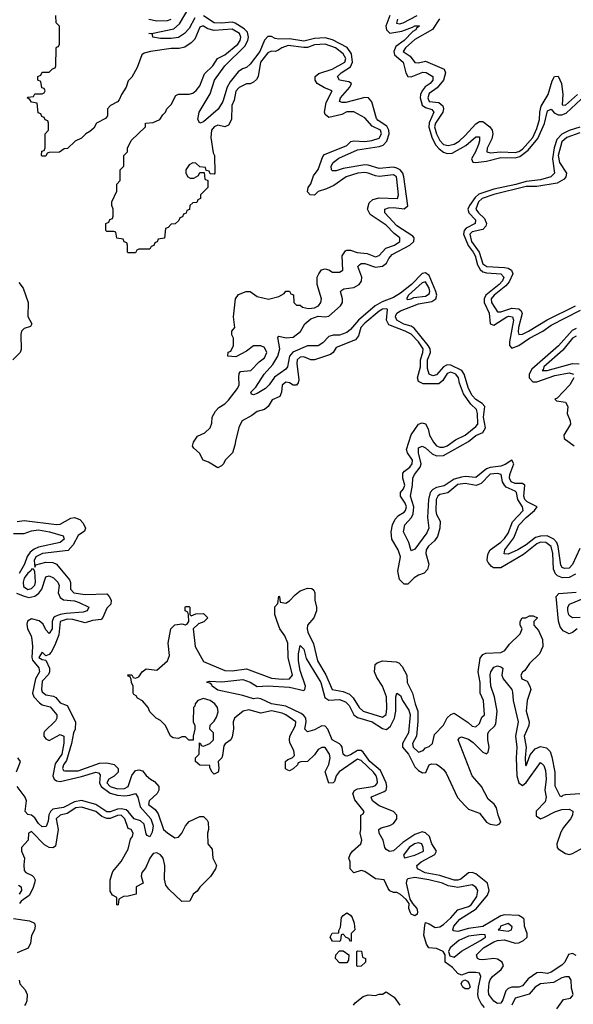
# Model space of a CAD drawing. Header units: inches. Extents: x 2710684 to 2828758, y 857022 to 965663.
# Tile 139 of 256: x 2775425 to 2778514, y 881415 to 886907. Entities that reach past the tile are written whole.
import ezdxf

# ---------------------------------------------------------------- set-up
doc = ezdxf.new("R2010")
doc.units = ezdxf.units.IN
doc.header["$MEASUREMENT"] = 0
doc.layers.add('C7878', color=7, linetype='Continuous')

msp = doc.modelspace()

# ---------------------------------------------------------------- linework, layer by layer
at = {"layer": 'C7878', "color": 4}
for points, elevation in [([(2776402.8, 886917.2), (2776370, 886857), (2776344.9, 886830), (2776310, 886807.8), (2776270, 886801.6), (2776210, 886802), (2776168, 886810), (2776166, 886826), (2776146, 886830), (2776170, 886830.7), (2776284.4, 886855.6), (2776315.5, 886884.5), (2776370, 886975.2)], 4), ([(2778526.3, 883813.7), (2778490, 883795.1), (2778454.3, 883794.3), (2778425.1, 883805.1), (2778415.2, 883815.2), (2778402.8, 883842.8), (2778399.2, 883930), (2778390, 883969.3), (2778361.2, 883990), (2778330, 883991.7), (2778310, 883983), (2778236, 883924), (2778110, 883849.4), (2778069.4, 883849.4), (2778057, 883857), (2778038.9, 883878.9), (2778032.7, 883890), (2778034.5, 883910), (2778038, 883930), (2778049.2, 883950), (2778110, 883992.7), (2778130, 884013), (2778150, 884042), (2778173.8, 884106.2), (2778234.3, 884170), (2778229.6, 884190), (2778205.1, 884230), (2778196.3, 884270), (2778190, 884276.9), (2778139.5, 884299.5), (2778129.7, 884309.7), (2778118.9, 884330), (2778110.8, 884370.8), (2778090, 884376.4), (2778050, 884371), (2778000.2, 884319.7), (2777972, 884308), (2777910, 884319.7), (2777870, 884314), (2777813.1, 884266.9), (2777770, 884258.7), (2777758, 884250), (2777748.9, 884230), (2777747.1, 884167.1), (2777750, 884146), (2777770.8, 884110), (2777768.4, 884070), (2777756.7, 884023.3), (2777739.9, 884000.1), (2777705.5, 883970), (2777693.4, 883950), (2777690.7, 883930), (2777708, 883870), (2777700.5, 883839.5), (2777681.1, 883818.9), (2777650, 883809), (2777625.8, 883794.2), (2777590, 883758), (2777570, 883758), (2777543.7, 883783.7), (2777535.1, 883830), (2777549.5, 883910), (2777537, 883950), (2777500.7, 884010), (2777497.6, 884050), (2777504.5, 884090), (2777519.1, 884120.9), (2777539.3, 884140.7), (2777570, 884159.1), (2777577.6, 884170), (2777582.4, 884190), (2777575.8, 884210), (2777549.3, 884250), (2777549.3, 884270), (2777566.6, 884290), (2777573.7, 884310), (2777562.9, 884350), (2777563, 884377), (2777571.2, 884388.8), (2777600.9, 884410), (2777615.1, 884430), (2777616.9, 884450), (2777589.2, 884490), (2777583.7, 884510), (2777609.6, 884590.4), (2777650, 884651.3), (2777670, 884658), (2777690, 884652), (2777704, 884624), (2777710.8, 884590), (2777734, 884550), (2777751, 884530), (2777770, 884521.6), (2777790, 884523.1), (2777810, 884530.5), (2777856.8, 884563.2), (2777910, 884588.9), (2777970, 884637.1), (2777980.5, 884650), (2777979.8, 884710), (2777973.3, 884733.3), (2777942.4, 884762.4), (2777900.6, 884820.6), (2777879.2, 884879.2), (2777872.9, 884910), (2777857.6, 884930), (2777830, 884940.5), (2777810, 884933.3), (2777786.6, 884893.4), (2777763.4, 884876.6), (2777675.9, 884875.9), (2777649.6, 884889.6), (2777643.7, 884910), (2777661.1, 884970), (2777661.7, 885010), (2777674.8, 885050), (2777675.3, 885070), (2777650, 885109.6), (2777610, 885152.4), (2777576, 885170), (2777484.8, 885204.8), (2777471.2, 885230), (2777477.2, 885290), (2777473.4, 885293.4), (2777450, 885292.4), (2777430, 885281.3), (2777350, 885214.3), (2777328.9, 885190), (2777316, 885144), (2777298.7, 885121.3), (2777190, 885078), (2777173.4, 885050), (2777159.9, 885040.1), (2777070, 885009.3), (2777050, 885009.3), (2777010, 885027), (2776990, 885024.5), (2776973.4, 885010), (2776970.5, 884990), (2776982.8, 884897.2), (2776979.1, 884880.9), (2776970, 884868.7), (2776950, 884868.7), (2776930, 884881.2), (2776910, 884885.2), (2776890, 884868), (2776884.9, 884830), (2776875.9, 884804.1), (2776834.4, 884785.6), (2776810.5, 884749.5), (2776790, 884733.2), (2776750, 884722), (2776720.7, 884699.3), (2776666.8, 884670), (2776650, 884638), (2776630, 884566), (2776626, 884534), (2776611.3, 884490), (2776572, 884450), (2776562, 884430), (2776550, 884418), (2776530, 884408), (2776478, 884438), (2776449, 884449), (2776428.4, 884488.4), (2776396.4, 884516.4), (2776388.7, 884528.7), (2776395.3, 884550), (2776416.4, 884583.6), (2776458, 884602), (2776488, 884630), (2776496.4, 884656.4), (2776498, 884690), (2776516.5, 884723.5), (2776535.5, 884744.5), (2776570, 884764.9), (2776590, 884784), (2776640.9, 884850), (2776649.2, 884870), (2776646.8, 884913.2), (2776650, 884934), (2776656.4, 884943.6), (2776715.3, 884950), (2776760.9, 884999.1), (2776790, 885021), (2776804, 885050), (2776790, 885078), (2776770, 885088), (2776730, 885088), (2776690, 885058), (2776630, 885026), (2776586, 885030), (2776587.3, 885052.7), (2776602, 885058), (2776618, 885090), (2776618, 885130), (2776608.4, 885148.4), (2776608, 885170), (2776626, 885190), (2776618, 885250), (2776629, 885350), (2776645.6, 885374.4), (2776688.9, 885391.1), (2776710, 885391), (2776750, 885362.8), (2776812.7, 885347.3), (2776870, 885362), (2776900.4, 885379.6), (2776910, 885392), (2776930, 885392), (2776938, 885378), (2776952.7, 885372.7), (2776954, 885330), (2776970, 885314), (2776990, 885314), (2777003.5, 885303.5), (2777035.9, 885295.9), (2777070, 885300.4), (2777092.7, 885310), (2777105.2, 885330), (2777108.9, 885348.9), (2777085.2, 885430), (2777085.2, 885470), (2777094, 885490), (2777109.2, 885510.8), (2777130, 885518), (2777150, 885512), (2777170, 885498), (2777210, 885498), (2777228, 885510), (2777224, 885590), (2777243.2, 885616.8), (2777250, 885621), (2777270, 885621), (2777308.5, 885608.5), (2777362.8, 885602.8), (2777410, 885583.8), (2777430, 885590.8), (2777467.7, 885632.3), (2777516, 885650), (2777545.2, 885670), (2777545.2, 885690), (2777514.3, 885714.3), (2777470, 885760.7), (2777380.1, 885820.1), (2777366, 885850), (2777375.6, 885884.4), (2777395.6, 885904.4), (2777430, 885912.7), (2777532.3, 885910), (2777537.6, 885930), (2777530, 886018), (2777526.6, 886030), (2777510, 886041.6), (2777430, 886032.6), (2777410, 886035.1), (2777370, 886051.1), (2777350, 886054), (2777312, 886050), (2777246.8, 886030), (2777178.4, 885981.6), (2777137.1, 885962.9), (2777090.7, 885949.3), (2777070, 885928), (2777046, 885930), (2777030, 885946), (2777035.3, 885970), (2777050, 885992), (2777063.6, 886036.4), (2777090, 886071), (2777116, 886144), (2777126, 886154), (2777250, 886204.9), (2777272.7, 886227.3), (2777290, 886231), (2777350, 886227.6), (2777390, 886233), (2777430, 886246.4), (2777443.7, 886270), (2777438, 886290), (2777392.3, 886312.3), (2777350, 886359), (2777290, 886392.7), (2777250, 886393.6), (2777221.4, 886378.6), (2777150, 886361.2), (2777130, 886378), (2777126, 886390), (2777135.3, 886444.7), (2777168.7, 886510), (2777126, 886526), (2777084, 886550), (2777072.7, 886570), (2777074, 886590), (2777094.2, 886605.8), (2777169, 886630), (2777238.4, 886670), (2777245.1, 886690), (2777230, 886716.9), (2777186.6, 886750), (2777130, 886770.8), (2777070, 886766), (2777030, 886752.3), (2777010, 886750.8), (2776922.5, 886762.5), (2776886.8, 886750), (2776866, 886734), (2776850, 886729.2), (2776830, 886732), (2776810, 886722.7), (2776768.5, 886670), (2776756.3, 886590), (2776746, 886574), (2776730, 886559), (2776710.7, 886549.3), (2776690, 886548.7), (2776650, 886528.7), (2776630, 886508), (2776621.6, 886458.4), (2776608.1, 886428.1), (2776606.8, 886350), (2776590, 886318), (2776570, 886308.7), (2776530, 886319), (2776510, 886309), (2776494.8, 886290), (2776490.8, 886250), (2776504.7, 886164.7), (2776511.3, 886150), (2776514, 886050), (2776510, 886046), (2776487.3, 886047.3), (2776482, 886062), (2776466, 886066), (2776462, 886082), (2776430, 886086), (2776407.3, 886107.3), (2776390, 886108), (2776370, 886098), (2776352, 886070), (2776352, 886050), (2776362, 886030), (2776376.4, 886023.6), (2776396.4, 886023.6), (2776422, 886038), (2776430, 886054), (2776454, 886054), (2776458, 886018), (2776474, 886010), (2776474, 885970), (2776434, 885930), (2776434, 885910), (2776418, 885902), (2776412.7, 885887.3), (2776390, 885886), (2776374, 885870), (2776372.7, 885847.3), (2776358, 885842), (2776352.7, 885827.3), (2776338, 885822), (2776332.7, 885807.3), (2776318, 885802), (2776312.7, 885787.3), (2776292.7, 885767.3), (2776270, 885766), (2776252.7, 885747.3), (2776238, 885742), (2776232.7, 885687.3), (2776198, 885682), (2776192.7, 885667.3), (2776178, 885662), (2776172.7, 885647.3), (2776158, 885642), (2776150, 885626), (2776090, 885626), (2776078, 885622), (2776070, 885606), (2776030, 885606), (2776026, 885610), (2776026, 885650), (2776022, 885662), (2776007.3, 885667.3), (2776002, 885682), (2775967.3, 885687.3), (2775962, 885722), (2775950, 885726), (2775910, 885726), (2775906, 885730), (2775906, 885770), (2775922, 885778), (2775927.3, 885792.7), (2775942, 885798), (2775946, 885810), (2775946, 885850), (2775938, 885870), (2775938, 885890), (2775966, 885950), (2775966, 885990), (2775986, 886010), (2775986, 886070), (2776006, 886090), (2776006, 886150), (2776026, 886170), (2776026, 886190), (2776047.3, 886232.7), (2776126, 886310), (2776126, 886330), (2776170, 886334), (2776206, 886350), (2776223.1, 886376.9), (2776238, 886390), (2776246, 886410), (2776270, 886434), (2776296.4, 886483.6), (2776310, 886492), (2776370, 886491.3), (2776390, 886496), (2776410, 886511.3), (2776430, 886538), (2776455.9, 886604.1), (2776502.7, 886650), (2776529.3, 886690.7), (2776570, 886710.6), (2776641.6, 886770), (2776654.3, 886790), (2776658.7, 886810), (2776651.3, 886830), (2776610, 886853.5), (2776510, 886847.3), (2776475.3, 886855.3), (2776450, 886871.3), (2776442, 886870), (2776430, 886865.2), (2776401.7, 886798.3), (2776382, 886778), (2776347, 886753), (2776314.4, 886745.6), (2776270, 886745.6), (2776154, 886730), (2776119.8, 886720.2), (2776106, 886710), (2776079.8, 886640.2), (2776050, 886586), (2776030, 886566), (2776018, 886530), (2775992, 886490), (2775979.8, 886460.2), (2775970, 886448), (2775931.6, 886428.4), (2775914, 886410), (2775914, 886370), (2775903.6, 886356.4), (2775854, 886330), (2775838, 886302), (2775816.9, 886283.1), (2775794, 886270), (2775770, 886246), (2775734, 886230), (2775691.6, 886188.4), (2775672.7, 886187.3), (2775647.3, 886167.3), (2775590, 886166), (2775578, 886162), (2775570, 886146), (2775550, 886146), (2775546, 886150), (2775547.3, 886172.7), (2775562, 886178), (2775567.3, 886192.7), (2775566, 886270), (2775586, 886290), (2775586, 886330), (2775582, 886342), (2775567.3, 886347.3), (2775562, 886362), (2775547.3, 886367.3), (2775542, 886382), (2775527.3, 886387.3), (2775522, 886442), (2775490, 886446), (2775482, 886462), (2775466, 886470), (2775470, 886474), (2775502, 886478), (2775510, 886494), (2775550, 886494), (2775562, 886498), (2775566, 886510), (2775562, 886522), (2775547.3, 886527.3), (2775542, 886562), (2775526, 886570), (2775526, 886590), (2775542, 886598), (2775550, 886614), (2775590, 886614), (2775607.3, 886632.7), (2775622, 886638), (2775626, 886650), (2775627.3, 886747.3), (2775630, 886754), (2775642, 886758), (2775646, 886770), (2775646, 886870), (2775628.4, 886888.4), (2775626, 886930)], 8), ([(2776144.7, 886910), (2776190, 886900.4), (2776250, 886901.3), (2776270, 886908.7)], 8), ([(2778550, 883958), (2778510, 883868), (2778490, 883847.6), (2778464.8, 883844.8), (2778452.1, 883852.1), (2778445.1, 883865.1), (2778429.2, 883969.2), (2778421.8, 883990), (2778405.1, 884010), (2778367.4, 884027.4), (2778330, 884026), (2778302.1, 884017.9), (2778250, 883977.2), (2778204.4, 883950), (2778150, 883925.4), (2778128.2, 883928.2), (2778131.8, 883950), (2778182.4, 884017.6), (2778210, 884087), (2778250, 884130.2), (2778296.9, 884170), (2778311.6, 884190), (2778257.2, 884217.2), (2778243.5, 884230), (2778237.8, 884250), (2778244.2, 884310), (2778230, 884319.2), (2778190, 884320.3), (2778167.3, 884330), (2778158, 884350), (2778160.3, 884370), (2778181.3, 884430), (2778170, 884449.4), (2778134.3, 884425.7), (2778110, 884415.9), (2778050, 884409.8), (2778030, 884402.5), (2777970, 884353.3), (2777910, 884359.4), (2777890, 884355.9), (2777850, 884343.2), (2777793.9, 884306.1), (2777750, 884296.8), (2777730, 884286), (2777715.8, 884270), (2777706.5, 884230), (2777700.2, 884130), (2777707.4, 884070), (2777695.8, 884044.2), (2777630, 883953.2), (2777610, 883944), (2777596.9, 883990), (2777566, 884050), (2777574.7, 884090), (2777610.6, 884129.4), (2777620.8, 884150), (2777623.2, 884190), (2777604.8, 884250), (2777616.5, 884310), (2777619.2, 884350), (2777628.4, 884370), (2777659.8, 884410), (2777665.8, 884430), (2777649.8, 884490), (2777650, 884518.8), (2777670, 884528.4), (2777690, 884519.5), (2777725.9, 884485.9), (2777750, 884474.2), (2777790, 884475.9), (2777930, 884553.6), (2777970, 884587.8), (2778010, 884604.4), (2778023.5, 884630), (2778012.2, 884690), (2778019.8, 884750), (2778005.8, 884765.8), (2777970, 884788.7), (2777950, 884811.1), (2777929, 884850), (2777904.6, 884930), (2777891.1, 884950), (2777830, 884979.8), (2777810, 884982.2), (2777790, 884969.8), (2777750, 884926.2), (2777730, 884920.9), (2777709, 884929), (2777701, 884961), (2777700.3, 885010), (2777717.4, 885050), (2777715.8, 885070), (2777704.4, 885090), (2777626.6, 885186.6), (2777610, 885197.1), (2777567.6, 885207.6), (2777528.4, 885230), (2777521.5, 885250), (2777523.9, 885256.1), (2777529.9, 885270.1), (2777550, 885283.6), (2777650, 885322.3), (2777724.9, 885335.1), (2777747.3, 885350), (2777751.5, 885370), (2777747, 885390), (2777710, 885480.4), (2777690, 885494.4), (2777670, 885490.8), (2777610.6, 885429.4), (2777550, 885382.2), (2777510, 885357.4), (2777446.9, 885333.1), (2777408.4, 885311.6), (2777314.9, 885230), (2777270, 885178), (2777250, 885162.9), (2777210, 885146.6), (2777173.3, 885146.7), (2777150, 885139.6), (2777116.1, 885103.9), (2777090, 885088.3), (2777030, 885087.3), (2776947.9, 885052.1), (2776930.2, 885029.8), (2776918.9, 884970), (2776910, 884957.6), (2776847, 884913), (2776817.1, 884870), (2776796.3, 884850), (2776750, 884820.9), (2776730, 884814), (2776718, 884818), (2776714, 884830), (2776742, 884858), (2776789.7, 884930), (2776837.3, 884982.7), (2776865.4, 885030), (2776875.6, 885070), (2776865.6, 885134.4), (2776870, 885142), (2776912.3, 885132.3), (2776950, 885135.8), (2776991.9, 885168.1), (2777016.2, 885210), (2777050, 885238.4), (2777090, 885252.9), (2777130, 885248.5), (2777150, 885252.2), (2777214.7, 885310), (2777226.3, 885330), (2777226.6, 885350), (2777214.5, 885390), (2777221.5, 885398.5), (2777234.3, 885405.7), (2777290, 885412.6), (2777318.9, 885430), (2777332.3, 885447.7), (2777334.5, 885470), (2777312, 885530), (2777320.4, 885539.6), (2777330, 885546), (2777350, 885547.2), (2777410, 885527.1), (2777450, 885531.6), (2777470.6, 885549.4), (2777484.9, 885575.1), (2777503.9, 885596.1), (2777602.4, 885650), (2777624.8, 885670), (2777626, 885690), (2777618.7, 885698.7), (2777530, 885756.4), (2777462.4, 885830), (2777462.7, 885850), (2777482.4, 885857.6), (2777510, 885859.7), (2777570, 885851.7), (2777590.7, 885869.3), (2777569, 886030), (2777562, 886050), (2777548.6, 886068.6), (2777530, 886079), (2777510, 886083.4), (2777430, 886077.1), (2777370, 886095), (2777350, 886096.5), (2777230, 886077.2), (2777190, 886063.5), (2777170, 886064.5), (2777164.5, 886070), (2777163, 886090), (2777173.3, 886110), (2777205.3, 886134.7), (2777310, 886180.2), (2777430, 886198.9), (2777452.4, 886207.6), (2777472.8, 886230), (2777486.6, 886270), (2777485, 886290), (2777472.7, 886312.7), (2777424.7, 886344.7), (2777415.7, 886355.7), (2777390, 886449.4), (2777371.5, 886471.5), (2777350, 886473.5), (2777244.8, 886444.8), (2777223.9, 886443.9), (2777209.6, 886450), (2777215.1, 886470), (2777266.6, 886530), (2777275.6, 886550), (2777260.8, 886560.8), (2777209, 886570), (2777197.6, 886590), (2777218.7, 886610), (2777270, 886644.4), (2777282.6, 886670), (2777276.3, 886716.3), (2777251.2, 886751.2), (2777170, 886794), (2777130, 886805.4), (2777070, 886802.2), (2777010, 886786.8), (2776930, 886800.6), (2776870, 886797.6), (2776850, 886801.1), (2776830, 886812.4), (2776810, 886813.7), (2776790, 886791.8), (2776765.4, 886730), (2776710, 886658.7), (2776690, 886639.7), (2776668.3, 886631.7), (2776644.4, 886615.6), (2776599.4, 886560.6), (2776582, 886530), (2776558.9, 886450), (2776532.5, 886407.5), (2776450, 886337.2), (2776430, 886328.7), (2776419, 886350), (2776426, 886390), (2776487.4, 886492.6), (2776511.5, 886570), (2776569.8, 886650.2), (2776681.7, 886758.3), (2776698, 886790), (2776701.5, 886810), (2776696.3, 886836.3), (2776676.5, 886856.5), (2776627.2, 886887.2), (2776610, 886892.9), (2776550, 886886.5), (2776510, 886889.8), (2776450, 886927.3)], 4), ([(2777490, 886930.8), (2777468.4, 886870), (2777471.4, 886850), (2777490, 886832.4), (2777556.6, 886843.4), (2777615.9, 886864.1), (2777630, 886873.1), (2777653.2, 886873.2), (2777654.8, 886870), (2777639.8, 886860.2), (2777635.5, 886850), (2777619.2, 886840.8), (2777570.2, 886790), (2777523.4, 886756.6), (2777511.9, 886730), (2777516.5, 886710), (2777563.6, 886670), (2777580.2, 886610), (2777590, 886590.5), (2777610, 886587.7), (2777674.7, 886614.7), (2777692.8, 886612.8), (2777730.4, 886590), (2777730.3, 886570), (2777714.9, 886550), (2777688.2, 886531.8), (2777670.2, 886510), (2777661.8, 886490), (2777660.2, 886470), (2777671.4, 886430), (2777690, 886416.3), (2777725.1, 886405.1), (2777736.1, 886390), (2777709.5, 886330.5), (2777707.4, 886307.4), (2777726.6, 886246.6), (2777746.9, 886206.9), (2777765.9, 886185.9), (2777790, 886168.4), (2777810, 886161), (2777837.2, 886162.8), (2777914.1, 886205.9), (2777970, 886254), (2777990, 886254), (2777990.4, 886230.4), (2777984.6, 886210), (2777969, 886170), (2777946.5, 886130), (2777952.5, 886112.5), (2777970.3, 886110.3), (2778030, 886116.8), (2778110, 886137.6), (2778190, 886135.9), (2778216.1, 886143.9), (2778261.6, 886178.4), (2778316.8, 886243.2), (2778353.1, 886326.9), (2778370, 886399.1), (2778390, 886408), (2778407.4, 886387.4), (2778430, 886375.5), (2778450, 886375.6), (2778474.2, 886385.8), (2778557.4, 886462.6)], 4), ([(2777532.7, 886910), (2777527.1, 886887.1), (2777543.9, 886883.9), (2777565.2, 886890), (2777642, 886930)], 8), ([(2777768, 886912), (2777727.3, 886852.7), (2777630, 886795.4), (2777578, 886750), (2777564.9, 886730), (2777603.1, 886703.1), (2777630, 886667.7), (2777650, 886666), (2777690, 886675.5), (2777793.4, 886630), (2777800.4, 886610), (2777790.3, 886569.7), (2777754, 886526), (2777710, 886495.6), (2777701.3, 886470), (2777710, 886450.8), (2777764.4, 886444.4), (2777785.3, 886425.3), (2777788.7, 886410), (2777785.7, 886390), (2777744.7, 886330), (2777739.6, 886310), (2777750, 886270.6), (2777770, 886233.4), (2777790, 886210.5), (2777815.6, 886204.4), (2777850, 886213), (2777877, 886230), (2777910, 886260.5), (2777970, 886326), (2777990, 886338), (2778010, 886338), (2778048.7, 886308.7), (2778062, 886290), (2778065.5, 886270), (2778058.7, 886241.3), (2778033.4, 886190), (2778031.3, 886170), (2778050, 886164.9), (2778109.6, 886170.4), (2778190, 886166.2), (2778210, 886171.3), (2778230, 886185.4), (2778287.6, 886250), (2778310, 886299.3), (2778325.1, 886350), (2778327.3, 886390), (2778334.9, 886425.1), (2778373, 886490), (2778395.1, 886564.9), (2778409.4, 886590.6), (2778430, 886590.8), (2778447.7, 886550), (2778454.9, 886490), (2778451.3, 886431.3), (2778470, 886430.7), (2778537.3, 886490)], 8), ([(2778550, 886307.6), (2778490, 886288.3), (2778450, 886269), (2778422.4, 886237.6), (2778407.4, 886192.6), (2778397.1, 886130), (2778408.7, 886050), (2778389.2, 886030.8), (2778330, 886013.5), (2778250, 886004.5), (2778192.6, 885987.4), (2778070, 885960.9), (2777986.2, 885933.8), (2777965.4, 885914.6), (2777934, 885870), (2777925.2, 885850), (2777931.5, 885830), (2777968.9, 885790), (2777966.4, 885770), (2777916.3, 885743.7), (2777904.7, 885730), (2777900.6, 885710), (2777926.4, 885646.4), (2777956, 885610), (2777966.2, 885590), (2777979.1, 885539.1), (2777994.2, 885514.2), (2778010, 885501.1), (2778030, 885495), (2778110.1, 885490.1), (2778126, 885470), (2778118, 885450), (2778100.2, 885430), (2778025.4, 885370), (2778016.6, 885350), (2778016, 885330), (2778044.1, 885270), (2778050.7, 885210), (2778070, 885202.7), (2778142.9, 885250), (2778153.4, 885253.4), (2778174, 885250), (2778180.2, 885230), (2778157.2, 885110), (2778157.4, 885090), (2778170, 885075.3), (2778210, 885090.2), (2778269.3, 885130.7), (2778344.7, 885170), (2778390, 885203.5), (2778554.2, 885285.8)], 4), ([(2778550, 886275.3), (2778477.1, 886250), (2778450, 886225.6), (2778430.3, 886150), (2778436, 886110), (2778475.5, 886050), (2778473, 886030), (2778462.5, 886017.5), (2778424.5, 885995.5), (2778310, 885975.5), (2778250, 885976), (2778070, 885932.1), (2778005.7, 885910), (2777985.2, 885890), (2777970.3, 885850), (2777984.6, 885830), (2778018.4, 885798.4), (2778030.4, 885770), (2778025.4, 885754.6), (2778010, 885736.9), (2777950, 885723.5), (2777936.5, 885710), (2777946.7, 885670), (2777989.3, 885610), (2778010, 885544.9), (2778031, 885530), (2778130, 885524.2), (2778150, 885520.2), (2778169, 885509), (2778176.5, 885490), (2778156.3, 885443.7), (2778137.7, 885422.3), (2778072.2, 885370), (2778055.3, 885350), (2778058, 885330), (2778090, 885277.1), (2778110, 885276.5), (2778170, 885297.3), (2778210, 885293.7), (2778223.1, 885283.1), (2778228.7, 885268.7), (2778208.2, 885190), (2778206.6, 885166.6), (2778210.8, 885150.8), (2778230, 885152.7), (2778263.7, 885170), (2778368, 885232), (2778527, 885310)], 8), ([(2775420.7, 885440.7), (2775443.6, 885410), (2775472, 885330), (2775470.5, 885250.5), (2775492, 885210), (2775485.4, 885194.6), (2775450, 885184.5), (2775435.5, 885170), (2775430.4, 885150), (2775433.4, 885066.6), (2775427.3, 885050), (2775386.3, 885010)], 8), ([(2778530, 885183.5), (2778507.4, 885172.6), (2778432.2, 885087.8), (2778282.9, 884957.1), (2778267.7, 884930), (2778267.3, 884910), (2778287.5, 884887.5), (2778310, 884887.6), (2778410, 884921.8), (2778490, 884936.9), (2778514.9, 884930)], 4), ([(2778530, 885141.1), (2778510, 885129.7), (2778455.9, 885064.1), (2778348.8, 884970), (2778346.2, 884953.8), (2778341, 884950), (2778368, 884950), (2778510, 884988.9), (2778547.5, 884987.5)], 8), ([(2778517.4, 884910), (2778493.8, 884870), (2778423.4, 884796.6), (2778410.8, 884790), (2778420.4, 884780.4), (2778470, 884773.4), (2778484, 884750), (2778479.7, 884710), (2778496.2, 884670), (2778498.4, 884650), (2778461.2, 884590), (2778463.6, 884570), (2778518.2, 884530)], 4), ([(2775410, 884107.3), (2775450, 884114), (2775630, 884090.5), (2775650, 884092.7), (2775710, 884126), (2775730, 884130.6), (2775759.5, 884119.5), (2775779.3, 884099.3), (2775791.3, 884070), (2775786.4, 884053.6), (2775750, 884029.3), (2775722.9, 883977.1), (2775694.4, 883945.6), (2775552, 883930), (2775514.8, 883910), (2775506, 883890), (2775510, 883854), (2775514, 883866), (2775570, 883880.7), (2775610, 883878.8), (2775630.5, 883870.5), (2775702.5, 883782.5), (2775708, 883768), (2775708.2, 883730), (2775726, 883710), (2775790, 883700.5), (2775910, 883704.7), (2775924.7, 883690), (2775934.8, 883670), (2775934, 883646), (2775910, 883624), (2775888, 883572), (2775879.1, 883560.9), (2775830, 883555.6), (2775790, 883542.9), (2775722, 883562), (2775690, 883562.2), (2775650.6, 883550), (2775643.4, 883476.6), (2775621.6, 883418.4), (2775601, 883379), (2775590, 883366), (2775570, 883358), (2775550, 883379), (2775531, 883350), (2775550, 883337.3), (2775570, 883334), (2775591.3, 883290), (2775591.3, 883270), (2775585.5, 883254.5), (2775550, 883217.2), (2775546.4, 883170), (2775550, 883158), (2775570, 883140.7), (2775613.4, 883133.4), (2775626.2, 883126.2), (2775650, 883096), (2775690, 883081), (2775736, 882990), (2775734, 882950), (2775725.3, 882930), (2775714.4, 882870), (2775685.7, 882774.3), (2775668.4, 882750), (2775664.4, 882730), (2775670, 882718.8), (2775677.3, 882717.3), (2775750, 882718), (2775870, 882760.4), (2775910, 882762.4), (2775952.5, 882752.5), (2775974.8, 882730), (2775974.8, 882710), (2775952.2, 882687.8), (2775922, 882670), (2775910.5, 882650), (2775930, 882629.2), (2775970, 882616.5), (2776010, 882619.5), (2776029.3, 882630), (2776049.5, 882690.5), (2776070, 882718.8), (2776090, 882722.8), (2776110, 882718), (2776130, 882692), (2776154, 882670), (2776176.9, 882656.9), (2776202, 882630), (2776202, 882610), (2776191.3, 882590), (2776147.7, 882550), (2776143.8, 882530), (2776181.1, 882501.1), (2776198.2, 882478.2), (2776227.2, 882390), (2776250, 882370.5), (2776290, 882343), (2776310, 882347.3), (2776329.2, 882370), (2776349.1, 882410.9), (2776370, 882434), (2776430, 882462), (2776450, 882462), (2776470, 882442), (2776476, 882430), (2776478, 882390), (2776472, 882370), (2776474, 882310), (2776499.6, 882279.6), (2776502, 882230), (2776522, 882190), (2776518, 882170), (2776490, 882128), (2776430, 882068), (2776414.8, 882045.2), (2776392, 882030), (2776374, 881990), (2776328.9, 881988.9), (2776256.4, 882056.4), (2776240.4, 882080.4), (2776233.6, 882113.6), (2776235.1, 882190), (2776226, 882230), (2776210, 882249.2), (2776190, 882259.5), (2776170, 882256), (2776150.8, 882230), (2776125.8, 882174.2), (2776106, 882150), (2776102.8, 882130), (2776114, 882090), (2776074, 882070), (2776074, 882030), (2776030, 882018), (2776003.6, 882016.4), (2775978, 882002), (2775974, 881970), (2775970, 881968), (2775966, 881970), (2775966, 882010), (2775943.1, 882023.1), (2775930, 882046), (2775929.2, 882110), (2775945.1, 882154.9), (2775990, 882210.8), (2776030, 882281), (2776043.2, 882336.8), (2776053.2, 882350), (2776058, 882370), (2776046, 882390), (2776030, 882395.3), (2776010.9, 882450), (2775990, 882469.6), (2775970, 882467.8), (2775930, 882451.9), (2775910, 882450.8), (2775882.2, 882462.2), (2775850, 882490.9), (2775770, 882514.5), (2775738.8, 882510), (2775690, 882478.7), (2775650, 882469.3), (2775628.9, 882450), (2775638.8, 882390), (2775623.6, 882296.4), (2775610, 882288), (2775590, 882288.7), (2775563.7, 882303.7), (2775490, 882378), (2775474, 882370), (2775472, 882330), (2775434, 882290), (2775434, 882270), (2775451.3, 882230), (2775447.3, 882192.7), (2775450, 882162), (2775458, 882150), (2775493.7, 882133.7), (2775504, 882124), (2775511.3, 882110), (2775507.7, 882090), (2775498.4, 882061.6), (2775477.3, 882022.7), (2775433.4, 881990), (2775423.4, 881976.6)], 8), ([(2775390, 884040.2), (2775450, 884040.2), (2775490, 884056.5), (2775530, 884061.6), (2775591, 884051), (2775667.9, 884027.9), (2775672.7, 884010), (2775650.6, 883990), (2775530, 883964.6), (2775505.9, 883954.1), (2775483.6, 883936.4), (2775467, 883913), (2775451.1, 883870), (2775421.7, 883818.3)], 4), ([(2775407.2, 883707.2), (2775450, 883691), (2775475.2, 883684.8), (2775508.5, 883691.5), (2775531.7, 883708.3), (2775548.7, 883730), (2775570, 883799.3), (2775590, 883804.2), (2775613.4, 883793.4), (2775638.3, 883770), (2775644, 883750), (2775639, 883710), (2775650, 883683.7), (2775670, 883671.6), (2775730, 883665.2), (2775756.9, 883656.9), (2775810.6, 883630), (2775800.7, 883610), (2775778.6, 883601.4), (2775684.5, 883595.5), (2775650, 883589.1), (2775622.2, 883577.8), (2775613.8, 883570), (2775605.2, 883550), (2775605.3, 883510), (2775590, 883483.6), (2775570, 883502.7), (2775555.7, 883535.7), (2775533.7, 883553.7), (2775490, 883564.2), (2775468.9, 883551.1), (2775463.9, 883536.1), (2775468.6, 883510), (2775488.6, 883470), (2775492.8, 883450), (2775495.4, 883410), (2775491.6, 883350), (2775495.2, 883335.2), (2775530.8, 883290.8), (2775534.5, 883270), (2775513.7, 883230), (2775495.9, 883150), (2775503.9, 883130), (2775535.6, 883095.6), (2775550, 883085.5), (2775594.4, 883074.4), (2775631.6, 883030), (2775632.6, 883010), (2775624.4, 882995.6), (2775563.1, 882936.9), (2775558.8, 882930), (2775559.7, 882910), (2775570, 882894.9), (2775590, 882887.2), (2775650, 882920.3), (2775671.5, 882910), (2775671.3, 882871.3), (2775659.8, 882810), (2775623.5, 882756.4), (2775610.3, 882690), (2775617, 882670), (2775630, 882660.8), (2775650, 882658.2), (2775770, 882685), (2775850, 882708.9), (2775865.3, 882705.3), (2775874, 882694), (2775870.2, 882650), (2775880.2, 882630), (2775930, 882593.4), (2775970, 882580.6), (2776010, 882578.4), (2776039.3, 882580.7), (2776070.8, 882590), (2776084.4, 882570), (2776097.1, 882517.1), (2776157, 882450), (2776170.2, 882410), (2776164, 882376), (2776150.9, 882349.1), (2776136.4, 882356.4), (2776130, 882366), (2776119.5, 882419.5), (2776098.6, 882438.6), (2776063.6, 882450), (2776030.8, 882490.8), (2776018.9, 882498.9), (2775990, 882505.5), (2775970, 882503.7), (2775930, 882488.2), (2775910, 882489), (2775850, 882529), (2775770, 882552.2), (2775730, 882544), (2775670, 882512.4), (2775610, 882502.8), (2775595.8, 882490), (2775588, 882472), (2775583.5, 882436.5), (2775572.9, 882407.1), (2775550, 882404), (2775530, 882423.5), (2775510, 882454.3), (2775490, 882469.7), (2775470, 882473.3), (2775454.7, 882490), (2775463.1, 882550), (2775455.3, 882570), (2775410.8, 882630)], 4), ([(2778018, 881398), (2777999.5, 881419.5), (2777984, 881450), (2777981.2, 881470), (2777985.2, 881510), (2777997.2, 881570), (2777990, 881588), (2777970, 881593.2), (2777930, 881593.2), (2777890, 881578), (2777870, 881586), (2777840.2, 881620.2), (2777798, 881650), (2777798, 881690), (2777788, 881710), (2777750, 881726), (2777708, 881730), (2777695.3, 881750), (2777680.2, 881800.2), (2777684.7, 881855.3), (2777690, 881872), (2777710, 881864.7), (2777742.5, 881842.5), (2777770, 881846.4), (2777790, 881859.3), (2777830, 881897.1), (2777870, 881941.6), (2777930, 881961.1), (2777944.5, 881970), (2777975.9, 882015.9), (2777980.9, 882050), (2777970, 882069), (2777950, 882081.2), (2777870, 882067.3), (2777849.6, 882069.6), (2777815.1, 882075.1), (2777784, 882090), (2777708, 882110), (2777630, 882122.4), (2777590, 882115.3), (2777584.7, 882110), (2777581, 882090), (2777602, 882002), (2777616.9, 881976.9), (2777641, 881950), (2777644.7, 881930), (2777642, 881918), (2777630, 881908.7), (2777610, 881918), (2777605.6, 881925.6), (2777595.3, 881950), (2777598, 881978), (2777580.4, 882000.4), (2777550, 882028), (2777530, 882038), (2777510, 882038), (2777490, 882048), (2777480.2, 882060.2), (2777458, 882110), (2777410, 882115.3), (2777350, 882155.3), (2777330, 882162), (2777288.9, 882148.9), (2777268, 882170), (2777268, 882210), (2777262, 882230), (2777268.7, 882250), (2777282, 882270), (2777328.7, 882310), (2777334, 882330), (2777325.2, 882370), (2777329, 882390), (2777328, 882470), (2777342, 882478), (2777346, 882490), (2777295.5, 882555.5), (2777284, 882590), (2777293.2, 882606.8), (2777310, 882616), (2777395.3, 882630), (2777410, 882636.3), (2777420.7, 882650), (2777418.9, 882670), (2777413.5, 882690), (2777399.7, 882710), (2777330, 882775.1), (2777310, 882781.6), (2777208, 882712), (2777191, 882690), (2777182, 882658), (2777174, 882650), (2777149, 882649), (2777128.7, 882711.3), (2777150, 882752), (2777158, 882790), (2777152.7, 882810), (2777130, 882848), (2777110, 882848), (2777090, 882835.3), (2777070, 882806), (2777031.6, 882768.4), (2776992.7, 882767.3), (2776978, 882762), (2776974, 882750), (2776950, 882728), (2776930, 882718), (2776920.4, 882720.4), (2776908.7, 882728.7), (2776908.7, 882770), (2776920.2, 882779.8), (2776946, 882790), (2776958, 882802), (2776955.3, 882830), (2776932.7, 882872.7), (2776929.4, 882890), (2776932.7, 882910), (2776963.7, 882970), (2776965.2, 882990), (2776909.2, 883030), (2776890, 883038), (2776829, 883051), (2776770, 883039.5), (2776703, 883057), (2776672, 883050), (2776622.8, 883010), (2776616, 882990), (2776618, 882950), (2776610, 882906), (2776602, 882890), (2776571.6, 882868.4), (2776563.6, 882856.4), (2776556.9, 882803.1), (2776552, 882790), (2776532, 882770), (2776536, 882730), (2776531.3, 882710), (2776510, 882698), (2776498, 882710), (2776486, 882734), (2776486, 882746), (2776430, 882748), (2776406, 882770), (2776406, 882790), (2776426, 882810), (2776427.3, 882872.7), (2776434, 882870), (2776438, 882858), (2776450, 882854), (2776486, 882870), (2776506, 882890), (2776506, 882930), (2776486, 882950), (2776488.4, 882971.6), (2776510, 882994), (2776523.1, 883016.9), (2776532.9, 883047.1), (2776529, 883070), (2776513.2, 883090), (2776488, 883110), (2776450, 883121.2), (2776418, 883110), (2776404.7, 883090), (2776402, 883078), (2776394, 883070), (2776392, 882990), (2776402, 882970), (2776402, 882950), (2776392, 882910), (2776392.7, 882887.3), (2776368.4, 882888.4), (2776350, 882906), (2776330, 882906), (2776310, 882898), (2776280.4, 882900.4), (2776266, 882910), (2776238, 882970), (2776210, 882998), (2776186, 883010), (2776150, 883046), (2776142, 883070), (2776110, 883108), (2776082, 883122), (2776074.6, 883134.6), (2776062, 883142), (2776058, 883150), (2776058, 883190), (2776048, 883210), (2776047.3, 883227.3), (2776042, 883242), (2776030, 883246), (2776027.3, 883252.7), (2776050, 883252), (2776058, 883238), (2776070, 883234), (2776090, 883242), (2776108, 883270), (2776130, 883286), (2776190, 883278), (2776249.1, 883330.9), (2776260.2, 883359.8), (2776253.2, 883430), (2776268, 883510), (2776290, 883532), (2776330, 883538), (2776350, 883532), (2776360.4, 883539.6), (2776368, 883550), (2776367.3, 883587.3), (2776362, 883602), (2776348, 883610), (2776348, 883630), (2776350, 883634), (2776370, 883634), (2776374, 883630), (2776374, 883590), (2776382, 883582), (2776408, 883592), (2776450, 883594), (2776474, 883570), (2776451.6, 883548.4), (2776422, 883538), (2776392, 883510), (2776404, 883410), (2776450, 883326.8), (2776570, 883277.1), (2776610, 883275.8), (2776690, 883286.4), (2776830, 883233.7), (2776890, 883227.6), (2776930, 883230.6), (2776947, 883250), (2776923.6, 883350), (2776920.7, 883430), (2776904.5, 883470), (2776876, 883510), (2776861.2, 883550), (2776848.7, 883590), (2776848.9, 883631.1), (2776866, 883650), (2776870, 883691.3), (2776874, 883690), (2776878, 883658), (2776910, 883652), (2776930, 883664.7), (2776961.5, 883698.5), (2776990, 883721), (2777030, 883736), (2777054.8, 883734.8), (2777065.4, 883725.4), (2777071.3, 883710), (2777071.3, 883670), (2777081, 883630), (2777081, 883610), (2777066, 883570), (2777030.8, 883530), (2777028.2, 883510), (2777033.4, 883490), (2777064.7, 883424.7), (2777086.7, 883330), (2777133.3, 883253.3), (2777168.2, 883170), (2777230, 883160.4), (2777264.2, 883144.2), (2777284.9, 883125), (2777319.3, 883070), (2777340.7, 883050), (2777450, 883017.3), (2777470, 883032), (2777474.3, 883065.7), (2777471.1, 883130), (2777450, 883189), (2777418, 883238), (2777404, 883270), (2777408.7, 883310), (2777420.2, 883319.8), (2777450, 883331.3), (2777526, 883326), (2777539.8, 883319.8), (2777559.8, 883299.8), (2777584.7, 883250), (2777587.7, 883210), (2777617.3, 883150), (2777630.6, 883090), (2777647, 883050), (2777647.2, 882992.8), (2777639.1, 882910), (2777616, 882870), (2777621, 882850), (2777650, 882821), (2777675.3, 882830), (2777690, 882844.7), (2777710, 882852), (2777728, 882870), (2777740.2, 882919.8), (2777790, 882972), (2777810, 883012), (2777830, 883031.3), (2777850, 883038), (2777855.3, 883035.3), (2777927.1, 882987.1), (2777950, 882966), (2777970, 882962), (2777990, 882982), (2778004, 883016), (2778018, 883030), (2778013.2, 883110), (2777994, 883150), (2777994, 883210), (2777982.7, 883270), (2777994.5, 883345.5), (2778010, 883366), (2778026.3, 883373.7), (2778110, 883377.3), (2778131.5, 883388.5), (2778157, 883423), (2778218, 883482), (2778228, 883510), (2778218, 883530), (2778218, 883550), (2778228.7, 883570), (2778248.7, 883571.3), (2778270, 883582), (2778290, 883582), (2778314, 883570), (2778294, 883550), (2778294, 883530), (2778319.8, 883499.8), (2778342, 883450), (2778344.7, 883410), (2778324.7, 883370), (2778270, 883315.3), (2778242.8, 883277.2), (2778230, 883268), (2778221, 883250), (2778226, 883230), (2778256.8, 883216.8), (2778271.3, 883190), (2778276, 883170), (2778256, 883110), (2778250.8, 883050), (2778267.7, 882990), (2778264.9, 882970), (2778240.5, 882910), (2778250.9, 882849.1), (2778244.9, 882790), (2778247.3, 882750), (2778250, 882744.7), (2778273.6, 882806.4), (2778300.5, 882839.5), (2778330, 882853.4), (2778364.7, 882844.7), (2778384.4, 882824.4), (2778394.6, 882794.6), (2778410.8, 882710), (2778410, 882634), (2778438, 882578), (2778450, 882574), (2778458, 882582), (2778470, 882584.7), (2778550, 882591.3)], 8), ([(2778536, 883510), (2778510, 883488.7), (2778490, 883482), (2778457.2, 883497.2), (2778440.2, 883520.2), (2778432, 883552), (2778419, 883690), (2778433.2, 883706.8), (2778530, 883714)], 8), ([(2778551.9, 883571.9), (2778510, 883569.7), (2778497.6, 883577.6), (2778488.1, 883588.1), (2778482.7, 883610), (2778483.1, 883630), (2778493.1, 883646.9), (2778578.6, 883681.4)], 4), ([(2778530, 881687.6), (2778510, 881698.3), (2778487.5, 881692.5), (2778466.3, 881650), (2778450, 881632.6), (2778390, 881594.7), (2778370, 881587.7), (2778330, 881593.3), (2778310, 881591.1), (2778262.3, 881557.7), (2778230, 881517.4), (2778210, 881509.8), (2778170, 881510.8), (2778150, 881503.5), (2778137.3, 881490), (2778120.5, 881439.5), (2778110, 881421.6), (2778090, 881419.7), (2778070, 881433), (2778043.1, 881470), (2778040.3, 881490), (2778044.6, 881535.4), (2778049.2, 881550.8), (2778063.5, 881570), (2778111.2, 881608.8), (2778124.4, 881630), (2778116.4, 881650), (2778090, 881667.4), (2778070, 881669.8), (2778010, 881662.7), (2777990, 881665.4), (2777979.3, 881670), (2777974, 881690), (2778013, 881730), (2778070, 881763.9), (2778090, 881770.2), (2778130, 881774.7), (2778190, 881756.5), (2778210, 881757.6), (2778235.6, 881770), (2778256.9, 881790), (2778256.4, 881810), (2778241.5, 881850), (2778238.9, 881890), (2778235, 881895), (2778210, 881910.8), (2778130, 881913.6), (2778110, 881907.7), (2778010, 881848.2), (2777930, 881838), (2777870, 881821.7), (2777844.4, 881824.4), (2777840.9, 881830), (2777848, 881850), (2777880.4, 881890), (2777972.2, 881947.8), (2778035.6, 882024.4), (2778045.3, 882050), (2778035.8, 882090), (2777970, 882143.5), (2777950, 882150.8), (2777930, 882147.6), (2777887.1, 882112.9), (2777870, 882107.3), (2777850, 882108.2), (2777770, 882134), (2777688, 882148), (2777643.6, 882170), (2777641.6, 882190), (2777664.2, 882210), (2777740.5, 882250), (2777751.1, 882270), (2777724.1, 882310), (2777710.6, 882350.6), (2777690, 882370.8), (2777670, 882376.8), (2777630, 882362.8), (2777563.4, 882316.7), (2777510, 882271.1), (2777487.8, 882267.8), (2777470, 882278.4), (2777462, 882290), (2777452.4, 882330), (2777431.3, 882370), (2777429.6, 882390), (2777441.5, 882398.5), (2777490, 882412.6), (2777510, 882424), (2777529.8, 882450), (2777529.7, 882470), (2777510.6, 882490.6), (2777430, 882521.4), (2777393, 882550), (2777385.1, 882570), (2777387.5, 882572.5), (2777458.1, 882601.8), (2777469.8, 882610.2), (2777474.2, 882630), (2777469.8, 882650), (2777438.5, 882718.5), (2777378.8, 882770), (2777341.1, 882821.1), (2777330, 882830.8), (2777310, 882830.8), (2777270, 882806.4), (2777250, 882798.9), (2777241.3, 882801.3), (2777229.7, 882809.7), (2777223.5, 882850), (2777218.2, 882858.2), (2777208.6, 882868.6), (2777169.2, 882889.2), (2777144.4, 882950), (2777130, 882966.6), (2777110, 882968.6), (2777070, 882946.6), (2777030, 882934), (2777015.6, 882950), (2777023.5, 882990), (2777021.4, 883010), (2777010, 883026.6), (2776996.1, 883036.1), (2776910, 883077.4), (2776830, 883090.8), (2776770, 883118), (2776750, 883122.7), (2776730, 883119.6), (2776670, 883137.6), (2776530, 883167.3), (2776499, 883190), (2776497.2, 883197.2), (2776485.6, 883205.6), (2776468, 883210), (2776470, 883214), (2776483.1, 883216.9), (2776552.7, 883212.7), (2776670, 883226.4), (2776710, 883212), (2776750, 883187.3), (2776808.5, 883191.5), (2776930, 883184.2), (2777010, 883164.9), (2777016.2, 883170), (2777019.7, 883190), (2776990, 883277.2), (2776979.7, 883330), (2776980.5, 883370), (2776990, 883416), (2777010, 883396), (2777023.2, 883343.2), (2777105.8, 883210), (2777127.1, 883127.1), (2777150, 883111.5), (2777210, 883114.2), (2777242.7, 883102.7), (2777262.4, 883082.4), (2777289.4, 883029.5), (2777310, 883014.4), (2777390.8, 882990.8), (2777450, 882952.8), (2777472.2, 882947.8), (2777493.9, 882966.1), (2777515.8, 883010), (2777523.8, 883050), (2777524.2, 883130), (2777530, 883150.8), (2777550, 883137.3), (2777560.4, 883110), (2777595.7, 883055.7), (2777603.5, 883030), (2777593.8, 882930), (2777561.1, 882870), (2777560.2, 882850), (2777595, 882810), (2777630, 882740.4), (2777650, 882718.9), (2777673.1, 882706.9), (2777691.2, 882708.8), (2777709.6, 882750), (2777723.1, 882756.9), (2777750, 882754.3), (2777770, 882741.5), (2777790, 882724.6), (2777804.5, 882704.5), (2777868.1, 882568.1), (2777910, 882522), (2777930, 882503.6), (2777990, 882480.9), (2778030.4, 882430), (2778050, 882419.7), (2778085.1, 882414.9), (2778099.8, 882420.2), (2778109.6, 882430), (2778094, 882470), (2778085.3, 882510), (2778071.9, 882531.9), (2778039.1, 882559.1), (2778002, 882630), (2777949.8, 882690), (2777872.3, 882890), (2777878.6, 882901.4), (2777890, 882907.7), (2777930, 882892.9), (2777955.5, 882875.5), (2778010, 882821.1), (2778030, 882812.4), (2778038.4, 882821.6), (2778044.2, 882850), (2778036.5, 882890), (2778037.3, 882922.7), (2778043.2, 882936.8), (2778073.9, 882966.1), (2778080.8, 882979.2), (2778089.8, 883050), (2778075.1, 883130), (2778053.3, 883190), (2778050, 883252), (2778054, 883270), (2778070, 883296.3), (2778090, 883303), (2778110, 883297.3), (2778121, 883290), (2778115.8, 883250), (2778122.6, 883230), (2778170.4, 883170), (2778175.4, 883155.4), (2778179.1, 883110), (2778206.9, 882990), (2778191.9, 882910), (2778199.7, 882850), (2778195.8, 882790), (2778198, 882690), (2778209.1, 882650), (2778230, 882635.8), (2778250, 882652.4), (2778330, 882764), (2778350, 882747.3), (2778358.4, 882718.4), (2778362.9, 882670), (2778355.6, 882610), (2778362.2, 882570), (2778356.6, 882543.4), (2778307.2, 882492.8), (2778307.1, 882467.1), (2778330, 882450.3), (2778350, 882456.1), (2778410, 882488.1), (2778450, 882501.2), (2778490, 882504.2), (2778511.4, 882491.4), (2778508.9, 882470), (2778497.7, 882450), (2778458.8, 882401.2), (2778444.5, 882375.5), (2778422.6, 882310), (2778424.7, 882290), (2778430, 882282.6), (2778470, 882256.9), (2778490, 882251.3), (2778510, 882255.2), (2778570.6, 882289.4)], 4), ([(2775407.5, 882712.5), (2775429.8, 882770), (2775414.7, 882790)], 4), ([(2775418.6, 882078.6), (2775433.7, 882070), (2775434.9, 882050), (2775422.4, 882030)], 4), ([(2775390, 881893.4), (2775479.9, 881879.9), (2775506.8, 881866.8), (2775511, 881850), (2775506.8, 881830), (2775490, 881798), (2775484.7, 881755.3), (2775471.3, 881728.7), (2775410, 881702)], 8), ([(2775422, 881550), (2775424.7, 881530), (2775454.8, 881494.8), (2775466, 881470), (2775465.4, 881434.6), (2775459.8, 881420.2), (2775450.9, 881409.1)], 8), ([(2778421.2, 881390), (2778459, 881441), (2778498, 881450), (2778510, 881462), (2778512.7, 881470), (2778504.7, 881504.7), (2778502, 881550), (2778490, 881568), (2778470, 881568), (2778450, 881562), (2778404, 881536), (2778330, 881529), (2778301, 881510), (2778268.3, 881471.7), (2778190, 881449), (2778170.7, 881410)], 8), ([(2777288, 881410), (2777297.2, 881422.8), (2777340.9, 881459.1), (2777370, 881467.3), (2777410, 881464.7), (2777430, 881472), (2777450, 881472), (2777470, 881484.7), (2777514.4, 881454.4), (2777546, 881410)], 8)]:
    msp.add_lwpolyline(points, dxfattribs=dict(at, elevation=elevation))
at = {"layer": 'C7878', "color": 4, "elevation": 8}
for points in [[(2777690, 885444.5), (2777670, 885439.6), (2777593.4, 885370), (2777582.8, 885350), (2777590, 885346.4), (2777610, 885348.9), (2777623.5, 885356.5), (2777690, 885365.5), (2777710, 885377.3), (2777713.8, 885390), (2777710, 885409)], [(2775502, 883842), (2775490, 883842), (2775486.7, 883833.3), (2775470, 883819.3), (2775450, 883792.3), (2775443.1, 883770), (2775445.4, 883745.4), (2775470, 883728.7), (2775490, 883734), (2775510, 883752), (2775513, 883770), (2775508.9, 883828.9)], [(2777650, 882315.1), (2777627.3, 882310), (2777597.3, 882290), (2777566, 882246), (2777572.7, 882232.7), (2777630, 882246.4), (2777677.2, 882270), (2777676, 882290), (2777668, 882310)], [(2777270, 881766), (2777262, 881782), (2777247.3, 881787.3), (2777230, 881806), (2777218, 881802), (2777214, 881770), (2777210, 881766), (2777170, 881768), (2777158, 881790), (2777168.7, 881811.3), (2777206, 881814), (2777206, 881826), (2777215.3, 881844.7), (2777221.2, 881898.8), (2777228.9, 881911.1), (2777250, 881924.7), (2777270, 881912), (2777279.8, 881899.8), (2777291.6, 881868.4), (2777294, 881830), (2777274, 881810), (2777274, 881770)], [(2778150, 881865.2), (2778106.8, 881850), (2778104.7, 881835.3), (2778094, 881830), (2778150, 881823), (2778168.7, 881830), (2778172.3, 881847.7)], [(2778004, 881804), (2777930, 881794.3), (2777874.8, 881770), (2777826, 881730), (2777818, 881710), (2777824.7, 881684.7), (2777850, 881678), (2777889.3, 881710.7), (2777996, 881770), (2778024, 881790), (2778022, 881802)], [(2777210, 881646), (2777186, 881670), (2777188, 881690), (2777210, 881714), (2777230, 881714), (2777262, 881690), (2777259.6, 881660.4), (2777250, 881646)], [(2777310, 881626), (2777306, 881630), (2777306, 881710), (2777310, 881714), (2777332, 881712), (2777338, 881678), (2777354, 881670), (2777354, 881650), (2777330, 881628)], [(2777910, 881502), (2777898, 881510), (2777890, 881526), (2777888.7, 881531.3), (2777896.4, 881543.6), (2777908, 881552), (2777923.6, 881543.6), (2777932, 881530), (2777938, 881510), (2777930, 881502)]]:
    msp.add_lwpolyline(points, close=True, dxfattribs=at)

doc.saveas('drawing.dxf')
